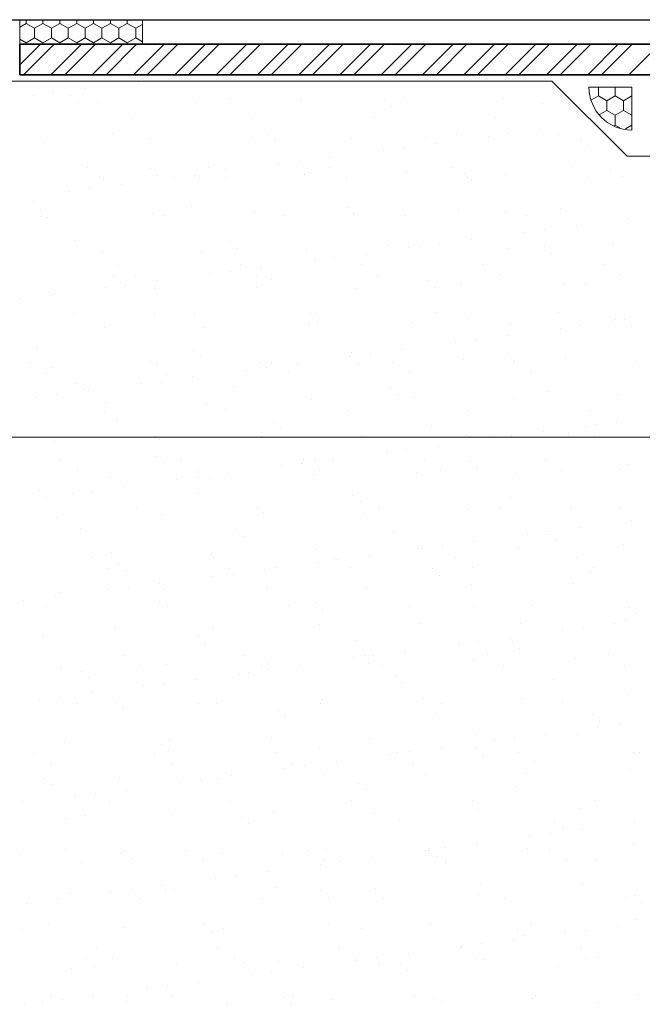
# Model space of a CAD drawing. Header units: millimetres. Extents: x 0 to 21000, y 0 to 14850.
# Tile 3 of 56: x 2638 to 3654, y 1671 to 3276. Entities that reach past the tile are written whole.
import ezdxf

# ---------------------------------------------------------------- set-up
doc = ezdxf.new("R2010")
doc.units = ezdxf.units.MM
doc.layers.add('TN-АННОТАЦИИ', color=7, linetype='Continuous', lineweight=20, true_color=0x000000)
doc.layers.add('Штрих Пена Монтажная', color=7, linetype='Continuous', lineweight=15, true_color=0xff7c1c)
doc.layers.add('TN-МЕТАЛЛ КОНСТРУКЦИИ', color=162, linetype='Continuous', lineweight=35)
doc.layers.add('TN-РАЗМЕРЫ', color=184, linetype='Continuous', lineweight=15)

msp = doc.modelspace()

# ---------------------------------------------------------------- linework, layer by layer
at = {"color": 7, "lineweight": 30, "ltscale": 3}
msp.add_line((2073.2, 3276.4), (7568.3, 3276.4), dxfattribs=at)
at = {"color": 7, "lineweight": 15}
for p, q in [((3506.3, 3176.4), (2608.1, 3176.4)), ((3628.8, 3053.9), (3506.3, 3176.4)), ((4585.2, 3053.9), (3628.8, 3053.9))]:
    msp.add_line(p, q, dxfattribs=at)
at = {"color": 7, "linetype": 'Continuous', "lineweight": 9, "transparency": 33554687}
for p, q in [((2745, 3163.9), (2745, 3163.9)), ((2831.2, 3175.2), (2831.2, 3175.2)), ((2660.3, 3152.7), (2660.3, 3152.7)), ((2693.3, 3157.1), (2693.3, 3157.1)), ((2721.6, 3152.8), (2721.6, 3152.8)), ((2979.5, 3147.2), (2979.5, 3147.2)), ((3098.4, 3146.9), (3098.4, 3146.9)), ((3264.6, 3149.1), (3264.6, 3149.1)), ((3427, 3148.3), (3427, 3148.3)), ((2733.3, 3142.1), (2733.3, 3142.1)), ((2764.4, 3141.5), (2764.4, 3141.5)), ((2926.9, 3140.8), (2926.9, 3140.8)), ((3233.6, 3145), (3233.6, 3145)), ((3245.3, 3134.3), (3245.3, 3134.3)), ((3491.4, 3139.4), (3491.4, 3139.4)), ((2820.6, 3115.6), (2820.6, 3115.6)), ((3018.3, 3116), (3018.3, 3116)), ((3216, 3116.3), (3216, 3116.3)), ((3413.8, 3116.7), (3413.8, 3116.7)), ((3573.5, 3108.5), (3573.5, 3108.5)), ((2788.6, 3091.5), (2788.6, 3091.5)), ((3016.5, 3084.1), (3016.5, 3084.1)), ((3042.7, 3089.3), (3042.7, 3089.3)), ((3179, 3083.3), (3179, 3083.3)), ((3300.5, 3083.7), (3300.5, 3083.7)), ((3350.5, 3089.5), (3350.5, 3089.5)), ((3402.5, 3086), (3402.5, 3086)), ((3435.6, 3090.4), (3435.6, 3090.4)), ((3487.2, 3097.2), (3487.2, 3097.2)), ((3516.7, 3091.6), (3516.7, 3091.6)), ((2678.8, 3075.8), (2678.8, 3075.8)), ((2850.3, 3082), (2850.3, 3082)), ((3054.4, 3078.6), (3054.4, 3078.6)), ((3264.7, 3067.9), (3264.7, 3067.9)), ((3316.3, 3074.7), (3316.3, 3074.7)), ((3554.6, 3081.5), (3554.6, 3081.5)), ((3566.3, 3070.8), (3566.3, 3070.8)), ((3145.4, 3052.2), (3145.4, 3052.2)), ((3231.6, 3063.5), (3231.6, 3063.5)), ((2748.7, 3035.1), (2748.7, 3035.1)), ((2946.4, 3035.4), (2946.4, 3035.4)), ((3060.7, 3041), (3060.7, 3041)), ((3093.7, 3045.4), (3093.7, 3045.4)), ((3144.2, 3035.8), (3144.2, 3035.8)), ((3341.9, 3036.1), (3341.9, 3036.1)), ((3539.7, 3036.5), (3539.7, 3036.5)), ((2768.4, 3019.2), (2768.4, 3019.2)), ((2851.8, 3033.6), (2851.8, 3033.6)), ((2863.5, 3022.9), (2863.5, 3022.9)), ((2889.8, 3018.5), (2889.8, 3018.5)), ((2922.8, 3022.9), (2922.8, 3022.9)), ((2974.4, 3029.7), (2974.4, 3029.7)), ((3102.4, 3024.6), (3102.4, 3024.6)), ((3109.6, 3028), (3109.6, 3028)), ((3170.9, 3018.7), (3170.9, 3018.7)), ((3268.6, 3026.7), (3268.6, 3026.7)), ((3363.7, 3025.8), (3363.7, 3025.8)), ((3368.7, 3019.1), (3368.7, 3019.1)), ((3431, 3025.9), (3431, 3025.9)), ((3566.4, 3019.4), (3566.4, 3019.4)), ((3602.6, 3032.1), (3602.6, 3032.1)), ((3621.5, 3020.2), (3621.5, 3020.2)), ((2775.4, 3018), (2775.4, 3018)), ((2803.5, 3007.2), (2803.5, 3007.2)), ((2930.9, 3018.4), (2930.9, 3018.4)), ((2973.2, 3018.4), (2973.2, 3018.4)), ((3375.4, 3015.1), (3375.4, 3015.1)), ((2718.8, 2996), (2718.8, 2996)), ((2751.9, 3000.4), (2751.9, 3000.4)), ((2660.9, 2977.8), (2660.9, 2977.8)), ((2918.7, 2972.2), (2918.7, 2972.2)), ((2672.6, 2967.1), (2672.6, 2967.1)), ((2674.1, 2956.2), (2674.1, 2956.2)), ((2854.3, 2959.6), (2854.3, 2959.6)), ((2871.8, 2956.6), (2871.8, 2956.6)), ((3020.5, 2961.8), (3020.5, 2961.8)), ((3069.6, 2957), (3069.6, 2957)), ((3172.8, 2970.1), (3172.8, 2970.1)), ((3183, 2961), (3183, 2961)), ((3184.5, 2959.3), (3184.5, 2959.3)), ((3267.3, 2957.3), (3267.3, 2957.3)), ((3354.5, 2967.2), (3354.5, 2967.2)), ((3430.7, 2964.4), (3430.7, 2964.4)), ((3465.1, 2957.7), (3465.1, 2957.7)), ((3520.7, 2969.3), (3520.7, 2969.3)), ((2682.8, 2953.5), (2682.8, 2953.5)), ((3545.8, 2940.5), (3545.8, 2940.5)), ((3632, 2951.8), (3632, 2951.8)), ((3461.1, 2929.3), (3461.1, 2929.3)), ((3494.1, 2933.7), (3494.1, 2933.7)), ((2727.8, 2916.5), (2727.8, 2916.5)), ((2981.9, 2914.3), (2981.9, 2914.3)), ((3239.8, 2908.7), (3239.8, 2908.7)), ((3290.2, 2906.8), (3290.2, 2906.8)), ((3323.2, 2911.2), (3323.2, 2911.2)), ((3374.8, 2918), (3374.8, 2918)), ((3493.9, 2906.5), (3493.9, 2906.5)), ((3606.6, 2909.7), (3606.6, 2909.7)), ((2772.4, 2896.8), (2772.4, 2896.8)), ((2934.9, 2896), (2934.9, 2896)), ((2993.6, 2903.6), (2993.6, 2903.6)), ((3106.4, 2902.2), (3106.4, 2902.2)), ((3203.9, 2895.5), (3203.9, 2895.5)), ((3272.6, 2904.3), (3272.6, 2904.3)), ((3435, 2903.6), (3435, 2903.6)), ((3505.6, 2895.8), (3505.6, 2895.8)), ((2799.9, 2876.1), (2799.9, 2876.1)), ((2997.7, 2876.4), (2997.7, 2876.4)), ((3119.2, 2884.3), (3119.2, 2884.3)), ((3152.3, 2888.7), (3152.3, 2888.7)), ((3195.4, 2876.8), (3195.4, 2876.8)), ((3393.2, 2877.1), (3393.2, 2877.1)), ((3590.9, 2877.5), (3590.9, 2877.5)), ((2791, 2858.6), (2791, 2858.6)), ((2826.7, 2859), (2826.7, 2859)), ((2948.3, 2861.8), (2948.3, 2861.8)), ((2981.3, 2866.2), (2981.3, 2866.2)), ((3024.5, 2859.4), (3024.5, 2859.4)), ((3033, 2873), (3033, 2873)), ((3222.2, 2859.7), (3222.2, 2859.7)), ((3420, 2860.1), (3420, 2860.1)), ((3617.7, 2860.4), (3617.7, 2860.4)), ((2802.7, 2847.9), (2802.7, 2847.9)), ((2810.4, 2843.7), (2810.4, 2843.7)), ((2862, 2850.5), (2862, 2850.5)), ((3048.9, 2853), (3048.9, 2853)), ((3303, 2850.8), (3303, 2850.8)), ((3358.5, 2844.8), (3358.5, 2844.8)), ((3524.7, 2846.9), (3524.7, 2846.9)), ((3560.8, 2845.2), (3560.8, 2845.2)), ((2686.8, 2831.1), (2686.8, 2831.1)), ((2691.1, 2828), (2691.1, 2828)), ((2777.4, 2839.3), (2777.4, 2839.3)), ((2858.3, 2837.3), (2858.3, 2837.3)), ((3024.5, 2839.4), (3024.5, 2839.4)), ((3187, 2838.6), (3187, 2838.6)), ((3314.7, 2840.1), (3314.7, 2840.1)), ((2639.5, 2821.2), (2639.5, 2821.2)), ((2725.4, 2797.2), (2725.4, 2797.2)), ((2858, 2797.2), (2858, 2797.2)), ((2923.1, 2797.6), (2923.1, 2797.6)), ((3112.1, 2795.1), (3112.1, 2795.1)), ((3120.9, 2797.9), (3120.9, 2797.9)), ((3318.6, 2798.3), (3318.6, 2798.3)), ((3516.4, 2798.7), (3516.4, 2798.7)), ((3110.4, 2779.9), (3110.4, 2779.9)), ((3123.8, 2784.3), (3123.8, 2784.3)), ((3276.6, 2782), (3276.6, 2782)), ((3369.9, 2789.4), (3369.9, 2789.4)), ((3439, 2781.2), (3439, 2781.2)), ((3604.3, 2783.8), (3604.3, 2783.8)), ((3610.6, 2787.4), (3610.6, 2787.4)), ((3624, 2787.3), (3624, 2787.3)), ((2776.4, 2774.5), (2776.4, 2774.5)), ((2938.9, 2773.7), (2938.9, 2773.7)), ((3519.6, 2772.6), (3519.6, 2772.6)), ((3552.7, 2777), (3552.7, 2777)), ((3635.7, 2776.5), (3635.7, 2776.5)), ((3348.7, 2750.1), (3348.7, 2750.1)), ((3381.8, 2754.5), (3381.8, 2754.5)), ((3433.4, 2761.3), (3433.4, 2761.3)), ((2667.1, 2741.5), (2667.1, 2741.5)), ((2921.2, 2739.3), (2921.2, 2739.3)), ((3179, 2733.7), (3179, 2733.7)), ((3210.8, 2732), (3210.8, 2732)), ((3262.4, 2738.8), (3262.4, 2738.8)), ((3433.1, 2731.5), (3433.1, 2731.5)), ((2653.5, 2716.7), (2653.5, 2716.7)), ((2851.2, 2717), (2851.2, 2717)), ((2862.3, 2714.9), (2862.3, 2714.9)), ((2932.9, 2728.6), (2932.9, 2728.6)), ((3028.5, 2717.1), (3028.5, 2717.1)), ((3049, 2717.4), (3049, 2717.4)), ((3091.5, 2716.3), (3091.5, 2716.3)), ((3177.8, 2727.6), (3177.8, 2727.6)), ((3191, 2716.3), (3191, 2716.3)), ((3246.7, 2717.8), (3246.7, 2717.8)), ((3362.5, 2722.5), (3362.5, 2722.5)), ((3444.5, 2718.1), (3444.5, 2718.1)), ((3444.8, 2720.8), (3444.8, 2720.8)), ((3528.7, 2724.6), (3528.7, 2724.6)), ((3642.2, 2718.5), (3642.2, 2718.5)), ((2680.3, 2699.6), (2680.3, 2699.6)), ((2690.8, 2708.8), (2690.8, 2708.8)), ((2878, 2700), (2878, 2700)), ((3006.8, 2705.1), (3006.8, 2705.1)), ((3039.9, 2709.5), (3039.9, 2709.5)), ((3075.8, 2700.3), (3075.8, 2700.3)), ((3273.5, 2700.7), (3273.5, 2700.7)), ((3471.3, 2701.1), (3471.3, 2701.1)), ((2730.3, 2683.6), (2730.3, 2683.6)), ((2835.9, 2682.6), (2835.9, 2682.6)), ((2869, 2687), (2869, 2687)), ((2920.6, 2693.8), (2920.6, 2693.8)), ((2742, 2672.9), (2742, 2672.9)), ((2749.7, 2671.3), (2749.7, 2671.3)), ((2988.1, 2678), (2988.1, 2678)), ((3242.2, 2675.8), (3242.2, 2675.8)), ((3500.1, 2670.2), (3500.1, 2670.2)), ((2665, 2660.1), (2665, 2660.1)), ((2698, 2664.5), (2698, 2664.5)), ((2780.4, 2652.1), (2780.4, 2652.1)), ((2942.9, 2651.3), (2942.9, 2651.3)), ((3114.4, 2657.5), (3114.4, 2657.5)), ((3253.9, 2665.1), (3253.9, 2665.1)), ((3280.6, 2659.6), (3280.6, 2659.6)), ((3443, 2658.9), (3443, 2658.9)), ((3614.6, 2665), (3614.6, 2665)), ((2776.7, 2638.2), (2776.7, 2638.2)), ((2974.4, 2638.6), (2974.4, 2638.6)), ((3172.2, 2638.9), (3172.2, 2638.9)), ((3369.9, 2639.3), (3369.9, 2639.3)), ((3567.7, 2639.7), (3567.7, 2639.7)), ((2797.3, 2622.2), (2797.3, 2622.2)), ((3051.3, 2620.1), (3051.3, 2620.1)), ((3611.2, 2620.3), (3611.2, 2620.3)), ((3063, 2609.3), (3063, 2609.3)), ((3309.2, 2614.4), (3309.2, 2614.4)), ((3491.9, 2604.6), (3491.9, 2604.6)), ((3532.7, 2602.2), (3532.7, 2602.2)), ((3563.3, 2612.3), (3563.3, 2612.3)), ((3575, 2601.5), (3575, 2601.5)), ((3578.2, 2615.9), (3578.2, 2615.9)), ((2694.8, 2586.4), (2694.8, 2586.4)), ((2866.3, 2592.6), (2866.3, 2592.6)), ((3032.5, 2594.7), (3032.5, 2594.7)), ((3195, 2593.9), (3195, 2593.9)), ((3366.5, 2600.1), (3366.5, 2600.1)), ((3407.2, 2593.4), (3407.2, 2593.4)), ((3440.3, 2597.8), (3440.3, 2597.8)), ((3236.3, 2570.9), (3236.3, 2570.9)), ((3269.4, 2575.3), (3269.4, 2575.3)), ((3321, 2582.1), (3321, 2582.1)), ((2704.8, 2557.7), (2704.8, 2557.7)), ((2860.5, 2564.3), (2860.5, 2564.3)), ((2872.2, 2553.6), (2872.2, 2553.6)), ((2902.5, 2558), (2902.5, 2558)), ((3100.3, 2558.4), (3100.3, 2558.4)), ((3118.3, 2558.7), (3118.3, 2558.7)), ((3150.1, 2559.6), (3150.1, 2559.6)), ((3298, 2558.8), (3298, 2558.8)), ((3372.4, 2556.5), (3372.4, 2556.5)), ((3495.8, 2559.1), (3495.8, 2559.1)), ((2731.5, 2540.6), (2731.5, 2540.6)), ((2929.3, 2541), (2929.3, 2541)), ((2979.1, 2537.1), (2979.1, 2537.1)), ((3065.4, 2548.4), (3065.4, 2548.4)), ((3098.4, 2552.8), (3098.4, 2552.8)), ((3127, 2541.3), (3127, 2541.3)), ((3284.6, 2537.3), (3284.6, 2537.3)), ((3324.8, 2541.7), (3324.8, 2541.7)), ((3384.1, 2545.8), (3384.1, 2545.8)), ((3522.5, 2542.1), (3522.5, 2542.1)), ((3618.6, 2542.7), (3618.6, 2542.7)), ((3630.2, 2550.9), (3630.2, 2550.9)), ((2784.4, 2529.8), (2784.4, 2529.8)), ((2894.5, 2525.9), (2894.5, 2525.9)), ((2927.5, 2530.3), (2927.5, 2530.3)), ((2946.9, 2529), (2946.9, 2529)), ((3118.4, 2535.2), (3118.4, 2535.2)), ((3447, 2536.5), (3447, 2536.5)), ((2669.6, 2508.6), (2669.6, 2508.6)), ((2756.6, 2507.8), (2756.6, 2507.8)), ((2808.2, 2514.6), (2808.2, 2514.6)), ((2681.3, 2497.9), (2681.3, 2497.9)), ((2723.5, 2503.4), (2723.5, 2503.4)), ((2927.4, 2503), (2927.4, 2503)), ((3181.5, 2500.8), (3181.5, 2500.8)), ((3193.2, 2490.1), (3193.2, 2490.1)), ((3439.3, 2495.2), (3439.3, 2495.2)), ((2827.9, 2479.2), (2827.9, 2479.2)), ((3025.7, 2479.6), (3025.7, 2479.6)), ((3223.4, 2479.9), (3223.4, 2479.9)), ((3370.5, 2477.8), (3370.5, 2477.8)), ((3421.2, 2480.3), (3421.2, 2480.3)), ((3536.7, 2479.9), (3536.7, 2479.9)), ((3618.9, 2480.6), (3618.9, 2480.6)), ((2698.8, 2464.1), (2698.8, 2464.1)), ((2870.3, 2470.2), (2870.3, 2470.2)), ((3036.5, 2472.4), (3036.5, 2472.4)), ((3199, 2471.6), (3199, 2471.6)), ((3636.7, 2459.2), (3636.7, 2459.2)), ((2736.5, 2447.3), (2736.5, 2447.3)), ((2990.6, 2445.1), (2990.6, 2445.1)), ((3498.8, 2441.1), (3498.8, 2441.1)), ((3550.5, 2447.9), (3550.5, 2447.9)), ((3002.3, 2434.3), (3002.3, 2434.3)), ((3248.4, 2439.5), (3248.4, 2439.5)), ((3379.5, 2425.4), (3379.5, 2425.4)), ((3465.8, 2436.7), (3465.8, 2436.7)), ((3502.5, 2437.3), (3502.5, 2437.3)), ((3514.2, 2426.5), (3514.2, 2426.5)), ((3122.4, 2412.8), (3122.4, 2412.8)), ((3288.6, 2414.9), (3288.6, 2414.9)), ((3294.9, 2414.2), (3294.9, 2414.2)), ((3327.9, 2418.6), (3327.9, 2418.6)), ((3451, 2414.2), (3451, 2414.2)), ((3622.6, 2420.3), (3622.6, 2420.3)), ((2756, 2398.7), (2756, 2398.7)), ((2788.4, 2407.4), (2788.4, 2407.4)), ((2950.9, 2406.6), (2950.9, 2406.6)), ((2953.8, 2399), (2953.8, 2399)), ((3151.5, 2399.4), (3151.5, 2399.4)), ((3157, 2396.1), (3157, 2396.1)), ((3208.6, 2402.9), (3208.6, 2402.9)), ((3349.3, 2399.7), (3349.3, 2399.7)), ((3547, 2400.1), (3547, 2400.1)), ((2782.8, 2381.6), (2782.8, 2381.6)), ((2799.7, 2389.3), (2799.7, 2389.3)), ((2811.4, 2378.6), (2811.4, 2378.6)), ((2980.6, 2382), (2980.6, 2382)), ((3037.7, 2380.4), (3037.7, 2380.4)), ((3057.6, 2383.7), (3057.6, 2383.7)), ((3123.9, 2391.7), (3123.9, 2391.7)), ((3178.3, 2382.3), (3178.3, 2382.3)), ((3311.6, 2381.5), (3311.6, 2381.5)), ((3376.1, 2382.7), (3376.1, 2382.7)), ((3573.8, 2383), (3573.8, 2383)), ((2953, 2369.2), (2953, 2369.2)), ((2986.1, 2373.6), (2986.1, 2373.6)), ((3323.4, 2370.8), (3323.4, 2370.8)), ((3569.5, 2375.9), (3569.5, 2375.9)), ((2782.1, 2346.7), (2782.1, 2346.7)), ((2815.1, 2351.1), (2815.1, 2351.1)), ((2866.8, 2357.8), (2866.8, 2357.8)), ((2874.3, 2347.9), (2874.3, 2347.9)), ((3040.5, 2350), (3040.5, 2350)), ((3203, 2349.2), (3203, 2349.2)), ((3374.5, 2355.4), (3374.5, 2355.4)), ((3540.7, 2357.5), (3540.7, 2357.5)), ((2644.2, 2328.6), (2644.2, 2328.6)), ((2695.8, 2335.3), (2695.8, 2335.3)), ((2702.8, 2341.7), (2702.8, 2341.7)), ((2681.5, 2319.8), (2681.5, 2319.8)), ((2866.7, 2328), (2866.7, 2328)), ((2879.2, 2320.2), (2879.2, 2320.2)), ((3077, 2320.6), (3077, 2320.6)), ((3120.8, 2325.8), (3120.8, 2325.8)), ((3132.5, 2315.1), (3132.5, 2315.1)), ((3274.7, 2320.9), (3274.7, 2320.9)), ((3378.6, 2320.2), (3378.6, 2320.2)), ((3472.5, 2321.3), (3472.5, 2321.3)), ((3632.7, 2318), (3632.7, 2318)), ((3626.6, 2298), (3626.6, 2298)), ((3644.4, 2307.3), (3644.4, 2307.3)), ((2792.4, 2285.1), (2792.4, 2285.1)), ((2954.9, 2284.3), (2954.9, 2284.3)), ((3126.4, 2290.5), (3126.4, 2290.5)), ((3292.6, 2292.6), (3292.6, 2292.6)), ((3455, 2291.8), (3455, 2291.8)), ((3524.3, 2280), (3524.3, 2280)), ((3557.4, 2284.4), (3557.4, 2284.4)), ((3609, 2291.2), (3609, 2291.2)), ((2675.8, 2272.3), (2675.8, 2272.3)), ((2929.9, 2270.1), (2929.9, 2270.1)), ((3187.7, 2264.5), (3187.7, 2264.5)), ((3438.1, 2268.7), (3438.1, 2268.7)), ((2941.6, 2259.3), (2941.6, 2259.3)), ((3353.4, 2257.5), (3353.4, 2257.5)), ((3386.5, 2261.9), (3386.5, 2261.9)), ((3441.8, 2262.3), (3441.8, 2262.3)), ((3453.5, 2251.6), (3453.5, 2251.6)), ((2807.3, 2239.7), (2807.3, 2239.7)), ((3005.1, 2240), (3005.1, 2240)), ((3182.5, 2235), (3182.5, 2235)), ((3202.8, 2240.4), (3202.8, 2240.4)), ((3215.5, 2239.4), (3215.5, 2239.4)), ((3267.2, 2246.2), (3267.2, 2246.2)), ((3378.5, 2233), (3378.5, 2233)), ((3400.6, 2240.7), (3400.6, 2240.7)), ((3544.7, 2235.2), (3544.7, 2235.2)), ((3598.3, 2241.1), (3598.3, 2241.1)), ((2706.8, 2219.3), (2706.8, 2219.3)), ((2834.1, 2222.6), (2834.1, 2222.6)), ((2878.3, 2225.5), (2878.3, 2225.5)), ((3031.9, 2223), (3031.9, 2223)), ((3044.5, 2227.6), (3044.5, 2227.6)), ((3044.6, 2216.9), (3044.6, 2216.9)), ((3096.2, 2223.6), (3096.2, 2223.6)), ((3207, 2226.9), (3207, 2226.9)), ((3229.6, 2223.3), (3229.6, 2223.3)), ((3427.4, 2223.7), (3427.4, 2223.7)), ((3625.1, 2224), (3625.1, 2224)), ((2739, 2214.3), (2739, 2214.3)), ((2750.7, 2203.6), (2750.7, 2203.6)), ((2925.3, 2201.1), (2925.3, 2201.1)), ((2996.8, 2208.7), (2996.8, 2208.7)), ((3011.6, 2212.5), (3011.6, 2212.5)), ((3250.9, 2206.5), (3250.9, 2206.5)), ((3508.7, 2200.9), (3508.7, 2200.9)), ((2840.6, 2190), (2840.6, 2190)), ((2873.7, 2194.4), (2873.7, 2194.4)), ((3262.6, 2195.8), (3262.6, 2195.8)), ((2669.7, 2167.5), (2669.7, 2167.5)), ((2702.8, 2171.8), (2702.8, 2171.8)), ((2754.4, 2178.6), (2754.4, 2178.6)), ((3130.4, 2168.1), (3130.4, 2168.1)), ((3296.6, 2170.2), (3296.6, 2170.2)), ((3459, 2169.4), (3459, 2169.4)), ((3630.6, 2175.6), (3630.6, 2175.6)), ((2732.8, 2160.8), (2732.8, 2160.8)), ((2796.4, 2162.7), (2796.4, 2162.7)), ((2805.9, 2153), (2805.9, 2153)), ((2930.5, 2161.2), (2930.5, 2161.2)), ((2958.9, 2161.9), (2958.9, 2161.9)), ((3128.3, 2161.5), (3128.3, 2161.5)), ((3326, 2161.9), (3326, 2161.9)), ((3523.8, 2162.3), (3523.8, 2162.3)), ((3060, 2150.8), (3060, 2150.8)), ((3071.7, 2140.1), (3071.7, 2140.1)), ((3317.9, 2145.2), (3317.9, 2145.2)), ((3571.9, 2143), (3571.9, 2143)), ((3582.9, 2123.3), (3582.9, 2123.3)), ((3583.7, 2132.3), (3583.7, 2132.3)), ((3615.9, 2127.7), (3615.9, 2127.7)), ((3048.5, 2105.3), (3048.5, 2105.3)), ((3211, 2104.5), (3211, 2104.5)), ((3382.5, 2110.7), (3382.5, 2110.7)), ((3445, 2105.2), (3445, 2105.2)), ((3496.6, 2112), (3496.6, 2112)), ((3548.7, 2112.8), (3548.7, 2112.8)), ((2710.8, 2097), (2710.8, 2097)), ((2869.1, 2095.1), (2869.1, 2095.1)), ((2882.3, 2103.2), (2882.3, 2103.2)), ((3127, 2089.5), (3127, 2089.5)), ((3325.7, 2089.4), (3325.7, 2089.4)), ((3381.1, 2087.3), (3381.1, 2087.3)), ((3412, 2100.8), (3412, 2100.8)), ((2660.9, 2080.3), (2660.9, 2080.3)), ((2858.6, 2080.6), (2858.6, 2080.6)), ((2880.8, 2084.4), (2880.8, 2084.4)), ((3056.4, 2081), (3056.4, 2081)), ((3241, 2078.3), (3241, 2078.3)), ((3254.1, 2081.4), (3254.1, 2081.4)), ((3274.1, 2082.7), (3274.1, 2082.7)), ((3392.8, 2076.6), (3392.8, 2076.6)), ((3451.9, 2081.7), (3451.9, 2081.7)), ((3638.9, 2081.7), (3638.9, 2081.7)), ((3649.6, 2082.1), (3649.6, 2082.1)), ((2687.6, 2063.2), (2687.6, 2063.2)), ((2885.4, 2063.6), (2885.4, 2063.6)), ((3070.1, 2055.8), (3070.1, 2055.8)), ((3083.1, 2063.9), (3083.1, 2063.9)), ((3103.2, 2060.1), (3103.2, 2060.1)), ((3154.8, 2066.9), (3154.8, 2066.9)), ((3280.9, 2064.3), (3280.9, 2064.3)), ((3478.6, 2064.7), (3478.6, 2064.7)), ((2678.2, 2039.3), (2678.2, 2039.3)), ((2800.4, 2040.4), (2800.4, 2040.4)), ((2962.9, 2039.6), (2962.9, 2039.6)), ((2983.9, 2044.4), (2983.9, 2044.4)), ((3134.4, 2045.8), (3134.4, 2045.8)), ((3300.6, 2047.9), (3300.6, 2047.9)), ((3463, 2047.1), (3463, 2047.1)), ((3634.6, 2053.3), (3634.6, 2053.3)), ((2689.9, 2028.6), (2689.9, 2028.6)), ((2899.2, 2033.3), (2899.2, 2033.3)), ((2932.2, 2037.6), (2932.2, 2037.6)), ((2936.1, 2033.7), (2936.1, 2033.7)), ((3190.2, 2031.6), (3190.2, 2031.6)), ((3448, 2025.9), (3448, 2025.9)), ((2728.2, 2010.8), (2728.2, 2010.8)), ((2761.3, 2015.1), (2761.3, 2015.1)), ((2812.9, 2021.9), (2812.9, 2021.9)), ((3201.9, 2020.8), (3201.9, 2020.8)), ((2642, 1999.4), (2642, 1999.4)), ((2784, 2001.8), (2784, 2001.8)), ((2981.8, 2002.2), (2981.8, 2002.2)), ((3179.5, 2002.5), (3179.5, 2002.5)), ((3377.3, 2002.9), (3377.3, 2002.9)), ((3575, 2003.3), (3575, 2003.3)), ((2745.2, 1978), (2745.2, 1978)), ((2886.3, 1980.8), (2886.3, 1980.8)), ((2999.3, 1975.8), (2999.3, 1975.8)), ((3052.5, 1982.9), (3052.5, 1982.9)), ((3215, 1982.2), (3215, 1982.2)), ((3386.5, 1988.3), (3386.5, 1988.3)), ((3552.7, 1990.5), (3552.7, 1990.5)), ((2714.8, 1974.6), (2714.8, 1974.6)), ((3011, 1965.1), (3011, 1965.1)), ((3257.1, 1970.2), (3257.1, 1970.2)), ((3511.2, 1968), (3511.2, 1968)), ((3641.4, 1966.6), (3641.4, 1966.6)), ((3470.5, 1944.1), (3470.5, 1944.1)), ((3503.6, 1948.5), (3503.6, 1948.5)), ((3522.9, 1957.3), (3522.9, 1957.3)), ((3555.2, 1955.2), (3555.2, 1955.2)), ((3384.3, 1932.7), (3384.3, 1932.7)), ((3638.6, 1930.9), (3638.6, 1930.9)), ((2638.2, 1915.9), (2638.2, 1915.9)), ((2712.2, 1921.3), (2712.2, 1921.3)), ((2804.4, 1918), (2804.4, 1918)), ((2808.4, 1920.1), (2808.4, 1920.1)), ((2909.9, 1921.6), (2909.9, 1921.6)), ((2966.9, 1917.2), (2966.9, 1917.2)), ((3066.2, 1914.5), (3066.2, 1914.5)), ((3107.7, 1922), (3107.7, 1922)), ((3138.4, 1923.4), (3138.4, 1923.4)), ((3299.6, 1921.6), (3299.6, 1921.6)), ((3304.6, 1925.5), (3304.6, 1925.5)), ((3305.4, 1922.4), (3305.4, 1922.4)), ((3320.3, 1912.3), (3320.3, 1912.3)), ((3332.6, 1925.9), (3332.6, 1925.9)), ((3467, 1924.7), (3467, 1924.7)), ((3503.1, 1922.7), (3503.1, 1922.7)), ((2738.9, 1904.2), (2738.9, 1904.2)), ((2820.1, 1909.4), (2820.1, 1909.4)), ((2936.7, 1904.6), (2936.7, 1904.6)), ((3128.7, 1899.1), (3128.7, 1899.1)), ((3134.4, 1904.9), (3134.4, 1904.9)), ((3161.7, 1903.4), (3161.7, 1903.4)), ((3213.3, 1910.2), (3213.3, 1910.2)), ((3332, 1901.6), (3332, 1901.6)), ((3332.2, 1905.3), (3332.2, 1905.3)), ((3529.9, 1905.7), (3529.9, 1905.7)), ((3578.2, 1906.7), (3578.2, 1906.7)), ((2990.8, 1880.9), (2990.8, 1880.9)), ((3042.4, 1887.7), (3042.4, 1887.7)), ((2871.5, 1865.2), (2871.5, 1865.2)), ((2957.7, 1876.6), (2957.7, 1876.6)), ((3390.5, 1866), (3390.5, 1866)), ((3556.7, 1868.1), (3556.7, 1868.1)), ((2718.8, 1852.3), (2718.8, 1852.3)), ((2786.8, 1854.1), (2786.8, 1854.1)), ((2819.8, 1858.4), (2819.8, 1858.4)), ((2875.3, 1858.7), (2875.3, 1858.7)), ((2890.3, 1858.5), (2890.3, 1858.5)), ((3056.5, 1860.6), (3056.5, 1860.6)), ((3129.4, 1856.6), (3129.4, 1856.6)), ((3219, 1859.8), (3219, 1859.8)), ((3387.3, 1850.9), (3387.3, 1850.9)), ((3641.4, 1848.8), (3641.4, 1848.8)), ((2648.9, 1835.9), (2648.9, 1835.9)), ((2700.5, 1842.7), (2700.5, 1842.7)), ((2835.3, 1842.8), (2835.3, 1842.8)), ((3033.1, 1843.2), (3033.1, 1843.2)), ((3141.1, 1845.8), (3141.1, 1845.8)), ((3230.8, 1843.5), (3230.8, 1843.5)), ((3428.6, 1843.9), (3428.6, 1843.9)), ((3626.3, 1844.2), (3626.3, 1844.2)), ((3653.1, 1838), (3653.1, 1838)), ((2684.5, 1803), (2684.5, 1803)), ((2938.5, 1800.8), (2938.5, 1800.8)), ((3142.4, 1801), (3142.4, 1801)), ((3308.6, 1803.2), (3308.6, 1803.2)), ((3471, 1802.4), (3471, 1802.4)), ((3613.7, 1798.5), (3613.7, 1798.5)), ((3642.6, 1808.6), (3642.6, 1808.6)), ((2642.2, 1793.5), (2642.2, 1793.5)), ((2808.4, 1795.6), (2808.4, 1795.6)), ((2950.2, 1790.1), (2950.2, 1790.1)), ((2970.9, 1794.9), (2970.9, 1794.9)), ((3196.4, 1795.2), (3196.4, 1795.2)), ((3450.5, 1793), (3450.5, 1793)), ((3462.2, 1782.3), (3462.2, 1782.3)), ((3529.1, 1787.4), (3529.1, 1787.4)), ((3562.1, 1791.7), (3562.1, 1791.7)), ((3391.2, 1769.2), (3391.2, 1769.2)), ((3442.8, 1776), (3442.8, 1776)), ((2763.4, 1762.3), (2763.4, 1762.3)), ((2961.2, 1762.6), (2961.2, 1762.6)), ((3158.9, 1763), (3158.9, 1763)), ((3271.9, 1753.5), (3271.9, 1753.5)), ((3356.7, 1763.3), (3356.7, 1763.3)), ((3358.1, 1764.9), (3358.1, 1764.9)), ((3554.4, 1763.7), (3554.4, 1763.7)), ((2747.7, 1745.1), (2747.7, 1745.1)), ((2759.4, 1734.4), (2759.4, 1734.4)), ((2790.2, 1745.2), (2790.2, 1745.2)), ((2894.3, 1736.1), (2894.3, 1736.1)), ((2988, 1745.6), (2988, 1745.6)), ((3005.5, 1739.5), (3005.5, 1739.5)), ((3060.5, 1738.2), (3060.5, 1738.2)), ((3185.7, 1745.9), (3185.7, 1745.9)), ((3187.2, 1742.4), (3187.2, 1742.4)), ((3220.2, 1746.7), (3220.2, 1746.7)), ((3223, 1737.5), (3223, 1737.5)), ((3259.6, 1737.3), (3259.6, 1737.3)), ((3383.5, 1746.3), (3383.5, 1746.3)), ((3394.5, 1743.6), (3394.5, 1743.6)), ((3560.7, 1745.8), (3560.7, 1745.8)), ((3581.2, 1746.6), (3581.2, 1746.6)), ((2722.8, 1729.9), (2722.8, 1729.9)), ((3016.3, 1719.9), (3016.3, 1719.9)), ((3049.3, 1724.2), (3049.3, 1724.2)), ((3100.9, 1731), (3100.9, 1731)), ((3271.3, 1726.6), (3271.3, 1726.6)), ((3517.4, 1731.7), (3517.4, 1731.7)), ((2930, 1708.5), (2930, 1708.5)), ((2759.1, 1686), (2759.1, 1686)), ((2845.3, 1697.4), (2845.3, 1697.4)), ((2878.4, 1701.7), (2878.4, 1701.7)), ((3646.6, 1686.2), (3646.6, 1686.2)), ((2646.2, 1671.2), (2646.2, 1671.2)), ((2674.4, 1674.9), (2674.4, 1674.9)), ((2688.9, 1683.4), (2688.9, 1683.4)), ((2707.5, 1679.2), (2707.5, 1679.2)), ((2812.4, 1673.3), (2812.4, 1673.3)), ((2814.6, 1683.7), (2814.6, 1683.7)), ((2886.6, 1683.8), (2886.6, 1683.8)), ((2974.9, 1672.5), (2974.9, 1672.5)), ((3068.7, 1681.6), (3068.7, 1681.6)), ((3080.4, 1670.8), (3080.4, 1670.8)), ((3084.4, 1684.2), (3084.4, 1684.2)), ((3146.4, 1678.7), (3146.4, 1678.7)), ((3282.1, 1684.5), (3282.1, 1684.5)), ((3312.6, 1680.8), (3312.6, 1680.8)), ((3326.5, 1675.9), (3326.5, 1675.9)), ((3475, 1680), (3475, 1680)), ((3479.9, 1684.9), (3479.9, 1684.9)), ((3580.6, 1673.8), (3580.6, 1673.8))]:
    msp.add_line(p, q, dxfattribs=at)
at = {"layer": 'TN-АННОТАЦИИ', "color": 7}
for p in [(4673.7, 2595.7), (3756.7, 2595.7)]:
    msp.add_line(p, (1862.6, 2595.7), dxfattribs=at)
at = {"layer": 'TN-МЕТАЛЛ КОНСТРУКЦИИ', "color": 7}
for p, q in [((6890.2, 3236.4), (2638.1, 3236.4)), ((2638.1, 3236.4), (2638.1, 3186.4)), ((2638.1, 3186.4), (6890.2, 3186.4))]:
    msp.add_line(p, q, dxfattribs=at)
at = {"layer": 'TN-МЕТАЛЛ КОНСТРУКЦИИ', "color": 7, "linetype": 'Continuous', "lineweight": 20, "transparency": 33554687}
for p, q in [((2638.1, 3202.7), (2671.7, 3236.4)), ((2644.1, 3186.4), (2694.1, 3236.4)), ((2689, 3186.4), (2739, 3236.4)), ((2711.5, 3186.4), (2761.5, 3236.4)), ((2756.4, 3186.4), (2806.4, 3236.4)), ((2778.8, 3186.4), (2828.8, 3236.4)), ((2823.7, 3186.4), (2873.7, 3236.4)), ((2846.2, 3186.4), (2896.2, 3236.4)), ((2891.1, 3186.4), (2941.1, 3236.4)), ((2913.5, 3186.4), (2963.5, 3236.4)), ((2958.4, 3186.4), (3008.4, 3236.4)), ((2980.9, 3186.4), (3030.9, 3236.4)), ((3025.8, 3186.4), (3075.8, 3236.4)), ((3048.2, 3186.4), (3098.2, 3236.4)), ((3093.2, 3186.4), (3143.2, 3236.4)), ((3115.6, 3186.4), (3165.6, 3236.4)), ((3160.5, 3186.4), (3210.5, 3236.4)), ((3183, 3186.4), (3233, 3236.4)), ((3227.9, 3186.4), (3277.9, 3236.4)), ((3250.3, 3186.4), (3300.3, 3236.4)), ((3295.2, 3186.4), (3345.2, 3236.4)), ((3317.7, 3186.4), (3367.7, 3236.4)), ((3362.6, 3186.4), (3412.6, 3236.4)), ((3385, 3186.4), (3435, 3236.4)), ((3429.9, 3186.4), (3479.9, 3236.4)), ((3452.4, 3186.4), (3502.4, 3236.4)), ((3497.3, 3186.4), (3547.3, 3236.4)), ((3519.7, 3186.4), (3569.7, 3236.4)), ((3564.6, 3186.4), (3614.6, 3236.4)), ((3587.1, 3186.4), (3637.1, 3236.4)), ((3632, 3186.4), (3682, 3236.4))]:
    msp.add_line(p, q, dxfattribs=at)
at = {"layer": 'TN-РАЗМЕРЫ', "color": 7}
msp.add_line((1862.6, 2595.7), (2961.9, 2595.7), dxfattribs=at)
at = {"layer": 'Штрих Пена Монтажная', "color": 7}
for p, q in [((2838.1, 3276.4), (2638.1, 3276.4)), ((2638.1, 3276.4), (2638.1, 3236.4)), ((2838.1, 3236.4), (2838.1, 3276.4)), ((2638.1, 3236.4), (2838.1, 3236.4)), ((3636.7, 3166.4), (3566.7, 3166.4)), ((3636.7, 3096.4), (3636.7, 3166.4))]:
    msp.add_line(p, q, dxfattribs=at)
at = {"layer": 'Штрих Пена Монтажная', "color": 7, "linetype": 'Continuous'}
for p, q in [((2648.5, 3270.4), (2648.5, 3276.4)), ((2676, 3270.4), (2676, 3276.4)), ((2703.5, 3270.4), (2703.5, 3276.4)), ((2731, 3270.4), (2731, 3276.4)), ((2758.5, 3270.4), (2758.5, 3276.4)), ((2786, 3270.4), (2786, 3276.4)), ((2813.5, 3270.4), (2813.5, 3276.4)), ((2648.5, 3270.4), (2638.1, 3264.4)), ((2662.2, 3262.4), (2648.5, 3270.4)), ((2676, 3270.4), (2662.2, 3262.4)), ((2662.2, 3246.6), (2662.2, 3262.4)), ((2689.7, 3262.4), (2676, 3270.4)), ((2703.5, 3270.4), (2689.7, 3262.4)), ((2689.7, 3246.6), (2689.7, 3262.4)), ((2717.2, 3262.4), (2703.5, 3270.4)), ((2731, 3270.4), (2717.2, 3262.4)), ((2717.2, 3246.6), (2717.2, 3262.4)), ((2744.7, 3262.4), (2731, 3270.4)), ((2758.5, 3270.4), (2744.7, 3262.4)), ((2744.7, 3246.6), (2744.7, 3262.4)), ((2772.2, 3262.4), (2758.5, 3270.4)), ((2786, 3270.4), (2772.2, 3262.4)), ((2772.2, 3246.6), (2772.2, 3262.4)), ((2799.7, 3262.4), (2786, 3270.4)), ((2813.5, 3270.4), (2799.7, 3262.4)), ((2799.7, 3246.6), (2799.7, 3262.4)), ((2827.2, 3262.4), (2813.5, 3270.4)), ((2838.1, 3268.7), (2827.2, 3262.4)), ((2827.2, 3246.6), (2827.2, 3262.4)), ((2648.5, 3238.6), (2638.1, 3244.6)), ((2662.2, 3246.6), (2648.5, 3238.6)), ((2676, 3238.6), (2662.2, 3246.6)), ((2689.7, 3246.6), (2676, 3238.6)), ((2703.5, 3238.6), (2689.7, 3246.6)), ((2717.2, 3246.6), (2703.5, 3238.6)), ((2731, 3238.6), (2717.2, 3246.6)), ((2744.7, 3246.6), (2731, 3238.6)), ((2758.5, 3238.6), (2744.7, 3246.6)), ((2772.2, 3246.6), (2758.5, 3238.6)), ((2786, 3238.6), (2772.2, 3246.6)), ((2799.7, 3246.6), (2786, 3238.6)), ((2813.5, 3238.6), (2799.7, 3246.6)), ((2827.2, 3246.6), (2813.5, 3238.6)), ((2838.1, 3240.3), (2827.2, 3246.6)), ((2648.5, 3236.4), (2648.5, 3238.6)), ((2676, 3236.4), (2676, 3238.6)), ((2703.5, 3236.4), (2703.5, 3238.6)), ((2731, 3236.4), (2731, 3238.6)), ((2758.5, 3236.4), (2758.5, 3238.6)), ((2786, 3236.4), (2786, 3238.6)), ((2813.5, 3236.4), (2813.5, 3238.6)), ((3582.1, 3152.3), (3582.1, 3166.4)), ((3609.6, 3152.3), (3609.6, 3166.4)), ((3582.1, 3152.3), (3570.8, 3145.7)), ((3595.8, 3144.3), (3582.1, 3152.3)), ((3609.6, 3152.3), (3595.8, 3144.3)), ((3623.3, 3144.3), (3609.6, 3152.3)), ((3636.7, 3152), (3623.3, 3144.3)), ((3595.8, 3128.4), (3595.8, 3144.3)), ((3623.3, 3128.4), (3623.3, 3144.3)), ((3595.8, 3128.4), (3584.1, 3121.6)), ((3609.6, 3120.5), (3595.8, 3128.4)), ((3623.3, 3128.4), (3609.6, 3120.5)), ((3609.6, 3104.6), (3609.6, 3120.5)), ((3636.7, 3120.7), (3623.3, 3128.4)), ((3609.6, 3104.6), (3607.4, 3103.4)), ((3617.1, 3100.3), (3609.6, 3104.6)), ((3636.7, 3104.4), (3626.4, 3098.4))]:
    msp.add_line(p, q, dxfattribs=at)
at = {"layer": 'Штрих Пена Монтажная', "color": 7}
msp.add_arc((3636.7, 3166.4), 70, 180, 270, dxfattribs=at)

doc.saveas('drawing.dxf')
